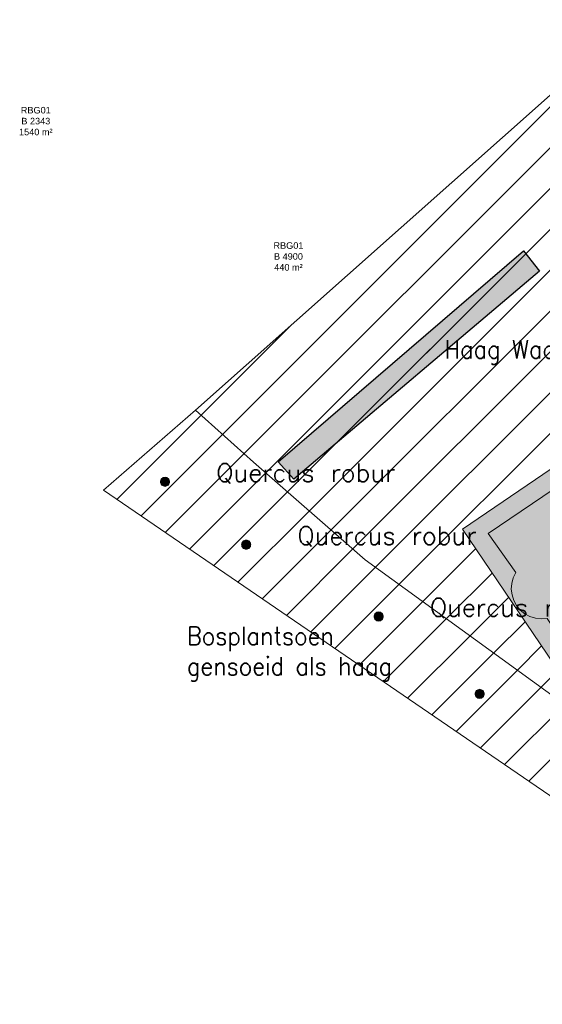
# Model space of a CAD drawing. Header units: metres. Extents: x 102852 to 107197, y 385458 to 392889.
# Tile 5 of 50: x 106642 to 106671, y 392522 to 392576. Entities that reach past the tile are written whole.
import ezdxf
from ezdxf.enums import TextEntityAlignment as Align

# ---------------------------------------------------------------- set-up
doc = ezdxf.new("R2010")
doc.units = ezdxf.units.M
for name, color, linetype, lineweight in [('0-BEPLANTING', 14, 'Continuous', 30), ('0-GRAS OM SPORTVELDEN', 2, 'Continuous', 30), ('0-HAAG', 82, 'Continuous', 30), ('0-VERHARDING', 5, 'Continuous', 30), ('_alg-maatvoering', 7, 'Continuous', 0), ('B-WE-GR-STRUIK-G', 90, 'Continuous', 13), ('B-WE-KG-GRENS-T18', 10, 'Continuous', 13), ('B-WE-VH-KANTVERHARDING-G', 60, 'Continuous', 13), ('Bomen', 84, 'Continuous', 0), ('Boomsoort', 10, 'Continuous', 0), ('N-WE-IE-TERREINAFSCHEIDING_KUNSTMATIG_HEKWERK-G', 6, 'Continuous', 0), ('X-XX-AL-VERWIJZING-S', 7, 'Continuous', 30)]:
    doc.layers.add(name, color=color, linetype=linetype, lineweight=lineweight)
doc.styles.add('arial', font='arial.ttf')
doc.styles.add('NLCS-ISO-T25', font='NLCS-ISO.ttf')
doc.styles.add('Style-STANDARD', font='STANDARD.shx')
doc.styles.add('Style-txt', font='txt.shx')
pattern_1 = [(45, (0, 0), (-1.122532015, 1.122532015), [])]

# ---------------------------------------------------------------- blocks, each defined once
blk = doc.blocks.new('kadata_3')
at = {"layer": 'B-WE-KG-GRENS-T18', "char_height": 0.36, "attachment_point": 5, "style": 'NLCS-ISO-T25'}
for s, insert in [('\\fArial|b0|i0|c00|p39;RBG01\\PB 2343\\P1540 m²', (106643.29, 392570.722)), ('\\fArial|b0|i0|c00|p39;RBG01\\PB 4900\\P440 m²', (106657.187, 392563.276))]:
    blk.add_mtext(s, dxfattribs=dict(at, insert=insert))
blk = doc.blocks.new('MPOLYGON_106')
at = {"layer": 'Bomen', "flags": 128}
for points in [[(106661.905, 392543.519), (106661.9, 392543.47), (106662.4, 392543.47)], [(106661.9, 392543.47), (106661.905, 392543.421), (106662.395, 392543.421)], [(106661.9, 392543.47), (106662.4, 392543.47), (106662.395, 392543.421)], [(106661.919, 392543.566), (106661.905, 392543.519), (106662.395, 392543.519)], [(106661.905, 392543.519), (106662.395, 392543.519), (106662.4, 392543.47)], [(106661.905, 392543.421), (106661.919, 392543.374), (106662.381, 392543.374)], [(106661.905, 392543.421), (106662.395, 392543.421), (106662.381, 392543.374)], [(106661.942, 392543.609), (106661.919, 392543.566), (106662.381, 392543.566)], [(106661.919, 392543.566), (106662.381, 392543.566), (106662.395, 392543.519)], [(106661.919, 392543.374), (106661.942, 392543.331), (106662.358, 392543.331)], [(106661.919, 392543.374), (106662.381, 392543.374), (106662.358, 392543.331)], [(106661.973, 392543.647), (106661.942, 392543.609), (106662.358, 392543.609)], [(106661.942, 392543.609), (106662.358, 392543.609), (106662.381, 392543.566)], [(106662.011, 392543.678), (106661.973, 392543.647), (106662.327, 392543.647)], [(106661.973, 392543.647), (106662.327, 392543.647), (106662.358, 392543.609)], [(106662.054, 392543.701), (106662.011, 392543.678), (106662.289, 392543.678)], [(106662.011, 392543.678), (106662.289, 392543.678), (106662.327, 392543.647)], [(106662.101, 392543.715), (106662.054, 392543.701), (106662.246, 392543.701)], [(106662.054, 392543.701), (106662.246, 392543.701), (106662.289, 392543.678)], [(106662.15, 392543.72), (106662.101, 392543.715), (106662.199, 392543.715)], [(106662.101, 392543.715), (106662.199, 392543.715), (106662.246, 392543.701)], [(106661.942, 392543.331), (106661.973, 392543.293), (106662.327, 392543.293)], [(106661.942, 392543.331), (106662.358, 392543.331), (106662.327, 392543.293)], [(106661.973, 392543.293), (106662.011, 392543.262), (106662.289, 392543.262)], [(106661.973, 392543.293), (106662.327, 392543.293), (106662.289, 392543.262)], [(106662.011, 392543.262), (106662.054, 392543.239), (106662.246, 392543.239)], [(106662.011, 392543.262), (106662.289, 392543.262), (106662.246, 392543.239)], [(106662.054, 392543.239), (106662.101, 392543.225), (106662.199, 392543.225)], [(106662.054, 392543.239), (106662.246, 392543.239), (106662.199, 392543.225)], [(106662.101, 392543.225), (106662.199, 392543.225), (106662.15, 392543.22)]]:
    blk.add_lwpolyline(points, close=True, dxfattribs=at)
at = {"layer": 'Bomen', "color": 74, "true_color": 0x55aa00, "flags": 128}
for points in [[(106661.9, 392543.47), (106661.905, 392543.519)], [(106661.905, 392543.421), (106661.9, 392543.47)], [(106661.905, 392543.519), (106661.919, 392543.566)], [(106661.919, 392543.374), (106661.905, 392543.421)], [(106661.919, 392543.566), (106661.942, 392543.609)], [(106661.942, 392543.331), (106661.919, 392543.374)], [(106661.942, 392543.609), (106661.973, 392543.647)], [(106661.973, 392543.647), (106662.011, 392543.678)], [(106662.011, 392543.678), (106662.054, 392543.701)], [(106662.054, 392543.701), (106662.101, 392543.715)], [(106662.101, 392543.715), (106662.15, 392543.72)], [(106662.15, 392543.72), (106662.199, 392543.715)], [(106662.199, 392543.715), (106662.246, 392543.701)], [(106662.246, 392543.701), (106662.289, 392543.678)], [(106662.289, 392543.678), (106662.327, 392543.647)], [(106662.327, 392543.647), (106662.358, 392543.609)], [(106662.358, 392543.609), (106662.381, 392543.566)], [(106662.381, 392543.374), (106662.358, 392543.331)], [(106662.381, 392543.566), (106662.395, 392543.519)], [(106662.395, 392543.421), (106662.381, 392543.374)], [(106662.395, 392543.519), (106662.4, 392543.47)], [(106662.4, 392543.47), (106662.395, 392543.421)], [(106661.973, 392543.293), (106661.942, 392543.331)], [(106662.011, 392543.262), (106661.973, 392543.293)], [(106662.054, 392543.239), (106662.011, 392543.262)], [(106662.101, 392543.225), (106662.054, 392543.239)], [(106662.15, 392543.22), (106662.101, 392543.225)], [(106662.199, 392543.225), (106662.15, 392543.22)], [(106662.246, 392543.239), (106662.199, 392543.225)], [(106662.289, 392543.262), (106662.246, 392543.239)], [(106662.327, 392543.293), (106662.289, 392543.262)], [(106662.358, 392543.331), (106662.327, 392543.293)]]:
    blk.add_lwpolyline(points, dxfattribs=at)
at = {"layer": 'Bomen'}
for points in [[(106661.905, 392543.519), (106661.9, 392543.47), (106662.4, 392543.47)], [(106661.919, 392543.566), (106661.905, 392543.519), (106662.395, 392543.519)], [(106661.905, 392543.519), (106662.395, 392543.519), (106662.4, 392543.47)], [(106661.942, 392543.609), (106661.919, 392543.566), (106662.381, 392543.566)], [(106661.919, 392543.566), (106662.381, 392543.566), (106662.395, 392543.519)], [(106661.973, 392543.647), (106661.942, 392543.609), (106662.358, 392543.609)], [(106661.942, 392543.609), (106662.358, 392543.609), (106662.381, 392543.566)], [(106662.011, 392543.678), (106661.973, 392543.647), (106662.327, 392543.647)], [(106661.973, 392543.647), (106662.327, 392543.647), (106662.358, 392543.609)], [(106662.054, 392543.701), (106662.011, 392543.678), (106662.289, 392543.678)], [(106662.011, 392543.678), (106662.289, 392543.678), (106662.327, 392543.647)], [(106662.101, 392543.715), (106662.054, 392543.701), (106662.246, 392543.701)], [(106662.054, 392543.701), (106662.246, 392543.701), (106662.289, 392543.678)], [(106662.15, 392543.72), (106662.101, 392543.715), (106662.199, 392543.715)], [(106662.101, 392543.715), (106662.199, 392543.715), (106662.246, 392543.701)]]:
    blk.add_solid(points, dxfattribs=at)
at = {"layer": 'Bomen', "extrusion": (0, 0, -1)}
for points in [[(-106661.9, 392543.47), (-106661.905, 392543.421), (-106662.395, 392543.421)], [(-106661.9, 392543.47), (-106662.4, 392543.47), (-106662.395, 392543.421)], [(-106661.905, 392543.421), (-106661.919, 392543.374), (-106662.381, 392543.374)], [(-106661.905, 392543.421), (-106662.395, 392543.421), (-106662.381, 392543.374)], [(-106661.919, 392543.374), (-106661.942, 392543.331), (-106662.358, 392543.331)], [(-106661.919, 392543.374), (-106662.381, 392543.374), (-106662.358, 392543.331)], [(-106661.942, 392543.331), (-106661.973, 392543.293), (-106662.327, 392543.293)], [(-106661.942, 392543.331), (-106662.358, 392543.331), (-106662.327, 392543.293)], [(-106661.973, 392543.293), (-106662.011, 392543.262), (-106662.289, 392543.262)], [(-106661.973, 392543.293), (-106662.327, 392543.293), (-106662.289, 392543.262)], [(-106662.011, 392543.262), (-106662.054, 392543.239), (-106662.246, 392543.239)], [(-106662.011, 392543.262), (-106662.289, 392543.262), (-106662.246, 392543.239)], [(-106662.054, 392543.239), (-106662.101, 392543.225), (-106662.199, 392543.225)], [(-106662.054, 392543.239), (-106662.246, 392543.239), (-106662.199, 392543.225)], [(-106662.101, 392543.225), (-106662.199, 392543.225), (-106662.15, 392543.22)]]:
    blk.add_solid(points, dxfattribs=at)
blk = doc.blocks.new('MPOLYGON_114')
at = {"layer": 'Bomen', "flags": 128}
for points in [[(106667.457, 392539.261), (106667.452, 392539.212), (106667.952, 392539.212)], [(106667.452, 392539.212), (106667.457, 392539.163), (106667.948, 392539.163)], [(106667.452, 392539.212), (106667.952, 392539.212), (106667.948, 392539.163)], [(106667.471, 392539.308), (106667.457, 392539.261), (106667.948, 392539.261)], [(106667.457, 392539.261), (106667.948, 392539.261), (106667.952, 392539.212)], [(106667.457, 392539.163), (106667.471, 392539.117), (106667.933, 392539.117)], [(106667.457, 392539.163), (106667.948, 392539.163), (106667.933, 392539.117)], [(106667.495, 392539.351), (106667.471, 392539.308), (106667.933, 392539.308)], [(106667.471, 392539.308), (106667.933, 392539.308), (106667.948, 392539.261)], [(106667.471, 392539.117), (106667.495, 392539.073), (106667.91, 392539.073)], [(106667.471, 392539.117), (106667.933, 392539.117), (106667.91, 392539.073)], [(106667.526, 392539.389), (106667.495, 392539.351), (106667.91, 392539.351)], [(106667.495, 392539.351), (106667.91, 392539.351), (106667.933, 392539.308)], [(106667.495, 392539.073), (106667.526, 392539.035), (106667.879, 392539.035)], [(106667.495, 392539.073), (106667.91, 392539.073), (106667.879, 392539.035)], [(106667.564, 392539.42), (106667.526, 392539.389), (106667.879, 392539.389)], [(106667.526, 392539.389), (106667.879, 392539.389), (106667.91, 392539.351)], [(106667.607, 392539.443), (106667.564, 392539.42), (106667.841, 392539.42)], [(106667.564, 392539.42), (106667.841, 392539.42), (106667.879, 392539.389)], [(106667.654, 392539.457), (106667.607, 392539.443), (106667.798, 392539.443)], [(106667.607, 392539.443), (106667.798, 392539.443), (106667.841, 392539.42)], [(106667.702, 392539.462), (106667.654, 392539.457), (106667.751, 392539.457)], [(106667.654, 392539.457), (106667.751, 392539.457), (106667.798, 392539.443)], [(106667.526, 392539.035), (106667.564, 392539.004), (106667.841, 392539.004)], [(106667.526, 392539.035), (106667.879, 392539.035), (106667.841, 392539.004)], [(106667.564, 392539.004), (106667.607, 392538.981), (106667.798, 392538.981)], [(106667.564, 392539.004), (106667.841, 392539.004), (106667.798, 392538.981)], [(106667.607, 392538.981), (106667.654, 392538.967), (106667.751, 392538.967)], [(106667.607, 392538.981), (106667.798, 392538.981), (106667.751, 392538.967)], [(106667.654, 392538.967), (106667.751, 392538.967), (106667.702, 392538.962)]]:
    blk.add_lwpolyline(points, close=True, dxfattribs=at)
at = {"layer": 'Bomen', "color": 74, "true_color": 0x55aa00, "flags": 128}
for points in [[(106667.452, 392539.212), (106667.457, 392539.261)], [(106667.457, 392539.163), (106667.452, 392539.212)], [(106667.457, 392539.261), (106667.471, 392539.308)], [(106667.471, 392539.117), (106667.457, 392539.163)], [(106667.471, 392539.308), (106667.495, 392539.351)], [(106667.495, 392539.073), (106667.471, 392539.117)], [(106667.495, 392539.351), (106667.526, 392539.389)], [(106667.526, 392539.035), (106667.495, 392539.073)], [(106667.526, 392539.389), (106667.564, 392539.42)], [(106667.564, 392539.42), (106667.607, 392539.443)], [(106667.607, 392539.443), (106667.654, 392539.457)], [(106667.654, 392539.457), (106667.702, 392539.462)], [(106667.702, 392539.462), (106667.751, 392539.457)], [(106667.751, 392539.457), (106667.798, 392539.443)], [(106667.798, 392539.443), (106667.841, 392539.42)], [(106667.841, 392539.42), (106667.879, 392539.389)], [(106667.879, 392539.389), (106667.91, 392539.351)], [(106667.91, 392539.073), (106667.879, 392539.035)], [(106667.91, 392539.351), (106667.933, 392539.308)], [(106667.933, 392539.117), (106667.91, 392539.073)], [(106667.933, 392539.308), (106667.948, 392539.261)], [(106667.948, 392539.163), (106667.933, 392539.117)], [(106667.948, 392539.261), (106667.952, 392539.212)], [(106667.952, 392539.212), (106667.948, 392539.163)], [(106667.564, 392539.004), (106667.526, 392539.035)], [(106667.607, 392538.981), (106667.564, 392539.004)], [(106667.654, 392538.967), (106667.607, 392538.981)], [(106667.702, 392538.962), (106667.654, 392538.967)], [(106667.751, 392538.967), (106667.702, 392538.962)], [(106667.798, 392538.981), (106667.751, 392538.967)], [(106667.841, 392539.004), (106667.798, 392538.981)], [(106667.879, 392539.035), (106667.841, 392539.004)]]:
    blk.add_lwpolyline(points, dxfattribs=at)
at = {"layer": 'Bomen'}
for points in [[(106667.457, 392539.261), (106667.452, 392539.212), (106667.952, 392539.212)], [(106667.471, 392539.308), (106667.457, 392539.261), (106667.948, 392539.261)], [(106667.457, 392539.261), (106667.948, 392539.261), (106667.952, 392539.212)], [(106667.495, 392539.351), (106667.471, 392539.308), (106667.933, 392539.308)], [(106667.471, 392539.308), (106667.933, 392539.308), (106667.948, 392539.261)], [(106667.526, 392539.389), (106667.495, 392539.351), (106667.91, 392539.351)], [(106667.495, 392539.351), (106667.91, 392539.351), (106667.933, 392539.308)], [(106667.564, 392539.42), (106667.526, 392539.389), (106667.879, 392539.389)], [(106667.526, 392539.389), (106667.879, 392539.389), (106667.91, 392539.351)], [(106667.607, 392539.443), (106667.564, 392539.42), (106667.841, 392539.42)], [(106667.564, 392539.42), (106667.841, 392539.42), (106667.879, 392539.389)], [(106667.654, 392539.457), (106667.607, 392539.443), (106667.798, 392539.443)], [(106667.607, 392539.443), (106667.798, 392539.443), (106667.841, 392539.42)], [(106667.702, 392539.462), (106667.654, 392539.457), (106667.751, 392539.457)], [(106667.654, 392539.457), (106667.751, 392539.457), (106667.798, 392539.443)]]:
    blk.add_solid(points, dxfattribs=at)
at = {"layer": 'Bomen', "extrusion": (0, 0, -1)}
for points in [[(-106667.452, 392539.212), (-106667.457, 392539.163), (-106667.948, 392539.163)], [(-106667.452, 392539.212), (-106667.952, 392539.212), (-106667.948, 392539.163)], [(-106667.457, 392539.163), (-106667.471, 392539.117), (-106667.933, 392539.117)], [(-106667.457, 392539.163), (-106667.948, 392539.163), (-106667.933, 392539.117)], [(-106667.471, 392539.117), (-106667.495, 392539.073), (-106667.91, 392539.073)], [(-106667.471, 392539.117), (-106667.933, 392539.117), (-106667.91, 392539.073)], [(-106667.495, 392539.073), (-106667.526, 392539.035), (-106667.879, 392539.035)], [(-106667.495, 392539.073), (-106667.91, 392539.073), (-106667.879, 392539.035)], [(-106667.526, 392539.035), (-106667.564, 392539.004), (-106667.841, 392539.004)], [(-106667.526, 392539.035), (-106667.879, 392539.035), (-106667.841, 392539.004)], [(-106667.564, 392539.004), (-106667.607, 392538.981), (-106667.798, 392538.981)], [(-106667.564, 392539.004), (-106667.841, 392539.004), (-106667.798, 392538.981)], [(-106667.607, 392538.981), (-106667.654, 392538.967), (-106667.751, 392538.967)], [(-106667.607, 392538.981), (-106667.798, 392538.981), (-106667.751, 392538.967)], [(-106667.654, 392538.967), (-106667.751, 392538.967), (-106667.702, 392538.962)]]:
    blk.add_solid(points, dxfattribs=at)
blk = doc.blocks.new('MPOLYGON_119')
at = {"layer": 'Bomen', "flags": 128}
for points in [[(106650.169, 392550.976), (106650.155, 392550.929), (106650.645, 392550.929)], [(106650.192, 392551.019), (106650.169, 392550.976), (106650.631, 392550.976)], [(106650.169, 392550.976), (106650.631, 392550.976), (106650.645, 392550.929)], [(106650.223, 392551.057), (106650.192, 392551.019), (106650.608, 392551.019)], [(106650.192, 392551.019), (106650.608, 392551.019), (106650.631, 392550.976)], [(106650.261, 392551.088), (106650.223, 392551.057), (106650.577, 392551.057)], [(106650.223, 392551.057), (106650.577, 392551.057), (106650.608, 392551.019)], [(106650.304, 392551.111), (106650.261, 392551.088), (106650.539, 392551.088)], [(106650.261, 392551.088), (106650.539, 392551.088), (106650.577, 392551.057)], [(106650.351, 392551.125), (106650.304, 392551.111), (106650.496, 392551.111)], [(106650.304, 392551.111), (106650.496, 392551.111), (106650.539, 392551.088)], [(106650.4, 392551.13), (106650.351, 392551.125), (106650.449, 392551.125)], [(106650.351, 392551.125), (106650.449, 392551.125), (106650.496, 392551.111)], [(106650.155, 392550.929), (106650.15, 392550.88), (106650.65, 392550.88)], [(106650.15, 392550.88), (106650.155, 392550.831), (106650.645, 392550.831)], [(106650.15, 392550.88), (106650.65, 392550.88), (106650.645, 392550.831)], [(106650.155, 392550.929), (106650.645, 392550.929), (106650.65, 392550.88)], [(106650.155, 392550.831), (106650.169, 392550.784), (106650.631, 392550.784)], [(106650.155, 392550.831), (106650.645, 392550.831), (106650.631, 392550.784)], [(106650.169, 392550.784), (106650.192, 392550.741), (106650.608, 392550.741)], [(106650.169, 392550.784), (106650.631, 392550.784), (106650.608, 392550.741)], [(106650.192, 392550.741), (106650.223, 392550.703), (106650.577, 392550.703)], [(106650.192, 392550.741), (106650.608, 392550.741), (106650.577, 392550.703)], [(106650.223, 392550.703), (106650.261, 392550.672), (106650.539, 392550.672)], [(106650.223, 392550.703), (106650.577, 392550.703), (106650.539, 392550.672)], [(106650.261, 392550.672), (106650.304, 392550.649), (106650.496, 392550.649)], [(106650.261, 392550.672), (106650.539, 392550.672), (106650.496, 392550.649)], [(106650.304, 392550.649), (106650.351, 392550.635), (106650.449, 392550.635)], [(106650.304, 392550.649), (106650.496, 392550.649), (106650.449, 392550.635)], [(106650.351, 392550.635), (106650.449, 392550.635), (106650.4, 392550.63)]]:
    blk.add_lwpolyline(points, close=True, dxfattribs=at)
at = {"layer": 'Bomen', "color": 74, "true_color": 0x55aa00, "flags": 128}
for points in [[(106650.155, 392550.929), (106650.169, 392550.976)], [(106650.169, 392550.976), (106650.192, 392551.019)], [(106650.192, 392551.019), (106650.223, 392551.057)], [(106650.223, 392551.057), (106650.261, 392551.088)], [(106650.261, 392551.088), (106650.304, 392551.111)], [(106650.304, 392551.111), (106650.351, 392551.125)], [(106650.351, 392551.125), (106650.4, 392551.13)], [(106650.4, 392551.13), (106650.449, 392551.125)], [(106650.449, 392551.125), (106650.496, 392551.111)], [(106650.496, 392551.111), (106650.539, 392551.088)], [(106650.539, 392551.088), (106650.577, 392551.057)], [(106650.577, 392551.057), (106650.608, 392551.019)], [(106650.608, 392551.019), (106650.631, 392550.976)], [(106650.631, 392550.976), (106650.645, 392550.929)], [(106650.15, 392550.88), (106650.155, 392550.929)], [(106650.155, 392550.831), (106650.15, 392550.88)], [(106650.169, 392550.784), (106650.155, 392550.831)], [(106650.192, 392550.741), (106650.169, 392550.784)], [(106650.223, 392550.703), (106650.192, 392550.741)], [(106650.261, 392550.672), (106650.223, 392550.703)], [(106650.304, 392550.649), (106650.261, 392550.672)], [(106650.351, 392550.635), (106650.304, 392550.649)], [(106650.4, 392550.63), (106650.351, 392550.635)], [(106650.449, 392550.635), (106650.4, 392550.63)], [(106650.496, 392550.649), (106650.449, 392550.635)], [(106650.539, 392550.672), (106650.496, 392550.649)], [(106650.577, 392550.703), (106650.539, 392550.672)], [(106650.608, 392550.741), (106650.577, 392550.703)], [(106650.631, 392550.784), (106650.608, 392550.741)], [(106650.645, 392550.831), (106650.631, 392550.784)], [(106650.645, 392550.929), (106650.65, 392550.88)], [(106650.65, 392550.88), (106650.645, 392550.831)]]:
    blk.add_lwpolyline(points, dxfattribs=at)
at = {"layer": 'Bomen'}
for points in [[(106650.169, 392550.976), (106650.155, 392550.929), (106650.645, 392550.929)], [(106650.192, 392551.019), (106650.169, 392550.976), (106650.631, 392550.976)], [(106650.169, 392550.976), (106650.631, 392550.976), (106650.645, 392550.929)], [(106650.223, 392551.057), (106650.192, 392551.019), (106650.608, 392551.019)], [(106650.192, 392551.019), (106650.608, 392551.019), (106650.631, 392550.976)], [(106650.261, 392551.088), (106650.223, 392551.057), (106650.577, 392551.057)], [(106650.223, 392551.057), (106650.577, 392551.057), (106650.608, 392551.019)], [(106650.304, 392551.111), (106650.261, 392551.088), (106650.539, 392551.088)], [(106650.261, 392551.088), (106650.539, 392551.088), (106650.577, 392551.057)], [(106650.351, 392551.125), (106650.304, 392551.111), (106650.496, 392551.111)], [(106650.304, 392551.111), (106650.496, 392551.111), (106650.539, 392551.088)], [(106650.4, 392551.13), (106650.351, 392551.125), (106650.449, 392551.125)], [(106650.351, 392551.125), (106650.449, 392551.125), (106650.496, 392551.111)], [(106650.155, 392550.929), (106650.15, 392550.88), (106650.65, 392550.88)], [(106650.155, 392550.929), (106650.645, 392550.929), (106650.65, 392550.88)]]:
    blk.add_solid(points, dxfattribs=at)
at = {"layer": 'Bomen', "extrusion": (0, 0, -1)}
for points in [[(-106650.15, 392550.88), (-106650.155, 392550.831), (-106650.645, 392550.831)], [(-106650.15, 392550.88), (-106650.65, 392550.88), (-106650.645, 392550.831)], [(-106650.155, 392550.831), (-106650.169, 392550.784), (-106650.631, 392550.784)], [(-106650.155, 392550.831), (-106650.645, 392550.831), (-106650.631, 392550.784)], [(-106650.169, 392550.784), (-106650.192, 392550.741), (-106650.608, 392550.741)], [(-106650.169, 392550.784), (-106650.631, 392550.784), (-106650.608, 392550.741)], [(-106650.192, 392550.741), (-106650.223, 392550.703), (-106650.577, 392550.703)], [(-106650.192, 392550.741), (-106650.608, 392550.741), (-106650.577, 392550.703)], [(-106650.223, 392550.703), (-106650.261, 392550.672), (-106650.539, 392550.672)], [(-106650.223, 392550.703), (-106650.577, 392550.703), (-106650.539, 392550.672)], [(-106650.261, 392550.672), (-106650.304, 392550.649), (-106650.496, 392550.649)], [(-106650.261, 392550.672), (-106650.539, 392550.672), (-106650.496, 392550.649)], [(-106650.304, 392550.649), (-106650.351, 392550.635), (-106650.449, 392550.635)], [(-106650.304, 392550.649), (-106650.496, 392550.649), (-106650.449, 392550.635)], [(-106650.351, 392550.635), (-106650.449, 392550.635), (-106650.4, 392550.63)]]:
    blk.add_solid(points, dxfattribs=at)
blk = doc.blocks.new('MPOLYGON_120')
at = {"layer": 'Bomen', "flags": 128}
for points in [[(106654.618, 392547.464), (106654.613, 392547.415), (106655.113, 392547.415)], [(106654.613, 392547.415), (106654.618, 392547.366), (106655.108, 392547.366)], [(106654.613, 392547.415), (106655.113, 392547.415), (106655.108, 392547.366)], [(106654.632, 392547.51), (106654.618, 392547.464), (106655.108, 392547.464)], [(106654.618, 392547.464), (106655.108, 392547.464), (106655.113, 392547.415)], [(106654.618, 392547.366), (106654.632, 392547.319), (106655.094, 392547.319)], [(106654.618, 392547.366), (106655.108, 392547.366), (106655.094, 392547.319)], [(106654.655, 392547.554), (106654.632, 392547.51), (106655.094, 392547.51)], [(106654.632, 392547.51), (106655.094, 392547.51), (106655.108, 392547.464)], [(106654.632, 392547.319), (106654.655, 392547.276), (106655.071, 392547.276)], [(106654.632, 392547.319), (106655.094, 392547.319), (106655.071, 392547.276)], [(106654.686, 392547.592), (106654.655, 392547.554), (106655.071, 392547.554)], [(106654.655, 392547.554), (106655.071, 392547.554), (106655.094, 392547.51)], [(106654.655, 392547.276), (106654.686, 392547.238), (106655.04, 392547.238)], [(106654.655, 392547.276), (106655.071, 392547.276), (106655.04, 392547.238)], [(106654.724, 392547.623), (106654.686, 392547.592), (106655.04, 392547.592)], [(106654.686, 392547.592), (106655.04, 392547.592), (106655.071, 392547.554)], [(106654.686, 392547.238), (106654.724, 392547.207), (106655.002, 392547.207)], [(106654.686, 392547.238), (106655.04, 392547.238), (106655.002, 392547.207)], [(106654.767, 392547.646), (106654.724, 392547.623), (106655.002, 392547.623)], [(106654.724, 392547.623), (106655.002, 392547.623), (106655.04, 392547.592)], [(106654.724, 392547.207), (106654.767, 392547.184), (106654.959, 392547.184)], [(106654.724, 392547.207), (106655.002, 392547.207), (106654.959, 392547.184)], [(106654.814, 392547.66), (106654.767, 392547.646), (106654.959, 392547.646)], [(106654.767, 392547.646), (106654.959, 392547.646), (106655.002, 392547.623)], [(106654.767, 392547.184), (106654.814, 392547.17), (106654.912, 392547.17)], [(106654.767, 392547.184), (106654.959, 392547.184), (106654.912, 392547.17)], [(106654.863, 392547.665), (106654.814, 392547.66), (106654.912, 392547.66)], [(106654.814, 392547.66), (106654.912, 392547.66), (106654.959, 392547.646)], [(106654.814, 392547.17), (106654.912, 392547.17), (106654.863, 392547.165)]]:
    blk.add_lwpolyline(points, close=True, dxfattribs=at)
at = {"layer": 'Bomen', "color": 74, "true_color": 0x55aa00, "flags": 128}
for points in [[(106654.613, 392547.415), (106654.618, 392547.464)], [(106654.618, 392547.366), (106654.613, 392547.415)], [(106654.618, 392547.464), (106654.632, 392547.51)], [(106654.632, 392547.319), (106654.618, 392547.366)], [(106654.632, 392547.51), (106654.655, 392547.554)], [(106654.655, 392547.276), (106654.632, 392547.319)], [(106654.655, 392547.554), (106654.686, 392547.592)], [(106654.686, 392547.238), (106654.655, 392547.276)], [(106654.686, 392547.592), (106654.724, 392547.623)], [(106654.724, 392547.207), (106654.686, 392547.238)], [(106654.724, 392547.623), (106654.767, 392547.646)], [(106654.767, 392547.184), (106654.724, 392547.207)], [(106654.767, 392547.646), (106654.814, 392547.66)], [(106654.814, 392547.17), (106654.767, 392547.184)], [(106654.814, 392547.66), (106654.863, 392547.665)], [(106654.863, 392547.165), (106654.814, 392547.17)], [(106654.863, 392547.665), (106654.912, 392547.66)], [(106654.912, 392547.17), (106654.863, 392547.165)], [(106654.912, 392547.66), (106654.959, 392547.646)], [(106654.959, 392547.184), (106654.912, 392547.17)], [(106654.959, 392547.646), (106655.002, 392547.623)], [(106655.002, 392547.207), (106654.959, 392547.184)], [(106655.002, 392547.623), (106655.04, 392547.592)], [(106655.04, 392547.238), (106655.002, 392547.207)], [(106655.04, 392547.592), (106655.071, 392547.554)], [(106655.071, 392547.276), (106655.04, 392547.238)], [(106655.071, 392547.554), (106655.094, 392547.51)], [(106655.094, 392547.319), (106655.071, 392547.276)], [(106655.094, 392547.51), (106655.108, 392547.464)], [(106655.108, 392547.366), (106655.094, 392547.319)], [(106655.108, 392547.464), (106655.113, 392547.415)], [(106655.113, 392547.415), (106655.108, 392547.366)]]:
    blk.add_lwpolyline(points, dxfattribs=at)
at = {"layer": 'Bomen'}
for points in [[(106654.618, 392547.464), (106654.613, 392547.415), (106655.113, 392547.415)], [(106654.632, 392547.51), (106654.618, 392547.464), (106655.108, 392547.464)], [(106654.618, 392547.464), (106655.108, 392547.464), (106655.113, 392547.415)], [(106654.655, 392547.554), (106654.632, 392547.51), (106655.094, 392547.51)], [(106654.632, 392547.51), (106655.094, 392547.51), (106655.108, 392547.464)], [(106654.686, 392547.592), (106654.655, 392547.554), (106655.071, 392547.554)], [(106654.655, 392547.554), (106655.071, 392547.554), (106655.094, 392547.51)], [(106654.724, 392547.623), (106654.686, 392547.592), (106655.04, 392547.592)], [(106654.686, 392547.592), (106655.04, 392547.592), (106655.071, 392547.554)], [(106654.767, 392547.646), (106654.724, 392547.623), (106655.002, 392547.623)], [(106654.724, 392547.623), (106655.002, 392547.623), (106655.04, 392547.592)], [(106654.814, 392547.66), (106654.767, 392547.646), (106654.959, 392547.646)], [(106654.767, 392547.646), (106654.959, 392547.646), (106655.002, 392547.623)], [(106654.863, 392547.665), (106654.814, 392547.66), (106654.912, 392547.66)], [(106654.814, 392547.66), (106654.912, 392547.66), (106654.959, 392547.646)]]:
    blk.add_solid(points, dxfattribs=at)
at = {"layer": 'Bomen', "extrusion": (0, 0, -1)}
for points in [[(-106654.613, 392547.415), (-106654.618, 392547.366), (-106655.108, 392547.366)], [(-106654.613, 392547.415), (-106655.113, 392547.415), (-106655.108, 392547.366)], [(-106654.618, 392547.366), (-106654.632, 392547.319), (-106655.094, 392547.319)], [(-106654.618, 392547.366), (-106655.108, 392547.366), (-106655.094, 392547.319)], [(-106654.632, 392547.319), (-106654.655, 392547.276), (-106655.071, 392547.276)], [(-106654.632, 392547.319), (-106655.094, 392547.319), (-106655.071, 392547.276)], [(-106654.655, 392547.276), (-106654.686, 392547.238), (-106655.04, 392547.238)], [(-106654.655, 392547.276), (-106655.071, 392547.276), (-106655.04, 392547.238)], [(-106654.686, 392547.238), (-106654.724, 392547.207), (-106655.002, 392547.207)], [(-106654.686, 392547.238), (-106655.04, 392547.238), (-106655.002, 392547.207)], [(-106654.724, 392547.207), (-106654.767, 392547.184), (-106654.959, 392547.184)], [(-106654.724, 392547.207), (-106655.002, 392547.207), (-106654.959, 392547.184)], [(-106654.767, 392547.184), (-106654.814, 392547.17), (-106654.912, 392547.17)], [(-106654.767, 392547.184), (-106654.959, 392547.184), (-106654.912, 392547.17)], [(-106654.814, 392547.17), (-106654.912, 392547.17), (-106654.863, 392547.165)]]:
    blk.add_solid(points, dxfattribs=at)

msp = doc.modelspace()

# ---------------------------------------------------------------- hatches: boundary and pattern name
at = {"layer": '0-BEPLANTING'}
h = msp.add_hatch(dxfattribs=at)
h.set_pattern_fill('ANSI31', color=256, scale=0.1, pattern_type=2)
h.set_pattern_definition(pattern_1)
h.paths.add_polyline_path([(106719.632, 392514.245), (106718.938, 392514.99), (106718.18, 392514.849), (106716.754, 392513.849), (106712.076, 392510.359), (106711.573, 392510.138), (106701.692, 392517.539), (106697.188, 392521.135), (106696.202, 392522.772), (106696.322, 392524.316), (106699.222, 392528.246), (106697.274, 392530.659), (106688.818, 392535.824), (106687.392, 392536.807), (106686.619, 392536.643), (106682.769, 392533.036), (106682.004, 392532.194), (106672.084, 392538.844), (106661.415, 392546.593), (106655.274, 392551.965), (106652.074, 392554.824), (106647.013, 392550.413), (106685.562, 392524.056), (106688.159, 392527.504), (106683.357, 392530.682), (106687.022, 392535.963), (106697.701, 392528.149), (106694.207, 392522.955), (106689.049, 392526.841), (106686.473, 392523.428), (106700.229, 392513.897), (106747.898, 392480.331), (106760.114, 392490.415), (106786.714, 392512.905), (106804.416, 392527.816), (106813.241, 392535.316), (106825.592, 392546.351), (106830.494, 392550.058), (106835.258, 392553.282), (106839.787, 392548.316), (106848.675, 392538.78), (106895.742, 392580.054), (106885.181, 392593.181), (106903.743, 392606.249), (106901.657, 392607.873), (106900.484, 392607.118), (106898.98, 392605.866), (106894.83, 392602.682), (106888.788, 392598.009), (106881.265, 392592.439), (106880.486, 392591.728), (106880.712, 392590.881), (106881.691, 392589.56), (106885.403, 392585.411), (106887.554, 392583.279), (106888.784, 392581.191), (106889.052, 392579.769), (106888.227, 392578.981), (106881.301, 392573.86), (106875.765, 392568.788), (106869.627, 392563.132), (106865.958, 392560.052), (106860.44, 392555.101), (106850.554, 392546.099), (106848.767, 392545.241), (106847.521, 392545.737), (106843.495, 392551.702), (106839.644, 392556.665), (106837.241, 392559.165), (106836.321, 392558.62), (106834.933, 392557.55), (106829.126, 392553.423), (106819.728, 392546.555), (106810.591, 392540.216), (106809.411, 392539.399), (106807.28, 392537.802), (106805.589, 392535.946), (106803.836, 392533.195), (106797.846, 392528.632), (106788.908, 392521.609), (106779.307, 392514.119), (106772.597, 392509.291), (106765.29, 392503.863), (106757.373, 392497.804), (106744.929, 392488.447), (106743.664, 392487.535), (106742.024, 392487.917), (106739.864, 392489.057), (106738.175, 392490.178), (106736.203, 392491.857), (106726.157, 392505.387)])
h.paths.add_polyline_path([(106699.614, 392543.22), (106698.705, 392541.649), (106697.647, 392537.64), (106698.702, 392535.525), (106704.303, 392527.935), (106712.882, 392516.441), (106713.785, 392515.756), (106715.067, 392516.126), (106716.858, 392517.388), (106717.101, 392517.731), (106716.948, 392518.396), (106712.316, 392525.322), (106709.402, 392530.571), (106708.791, 392530.144)])
at = {"layer": '0-BEPLANTING', "true_color": 0x727430}
h = msp.add_hatch(dxfattribs=at)
h.set_pattern_fill('ANSI31', color=67, scale=0.1, pattern_type=2)
h.set_pattern_definition(pattern_1)
h.paths.add_polyline_path([(106671.003, 392562.471), (106657.485, 392551.026), (106656.613, 392551.978), (106670.113, 392563.588)])
at = {"layer": '0-GRAS OM SPORTVELDEN', "ltscale": 0.2}
h = msp.add_hatch(dxfattribs=at)
h.set_pattern_fill('ANSI31', color=256, scale=0.1, pattern_type=2)
h.set_pattern_definition([(45, (0.0001, -2e-20), (-1.122532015, 1.122532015), [])])
h.paths.add_polyline_path([(106699.614, 392543.22), (106701.786, 392544.736), (106698.685, 392548.144), (106698.068, 392548.888), (106697.594, 392549.567), (106696.581, 392551.042), (106692.036, 392557.715), (106684.596, 392552.902), (106684.376, 392552.032), (106686.375, 392549.084), (106672.574, 392539.687), (106666.753, 392548.265), (106680.539, 392557.637), (106682.538, 392554.692), (106683.476, 392554.528), (106690.958, 392559.343), (106674.178, 392584.164), (106703.298, 392607.168), (106704.266, 392607.95), (106705.304, 392608.521), (106736.985, 392627.973), (106743.105, 392619.568), (106745.323, 392621.209), (106744.699, 392621.923), (106745.498, 392622.471), (106746.058, 392621.742), (106748.221, 392623.288), (106748.137, 392623.451), (106737.284, 392636.269), (106736.454, 392635.569), (106718.467, 392622.837), (106718.55, 392622.621), (106718.557, 392621.543), (106718.026, 392620.607), (106715.56, 392618.864), (106707.807, 392614.021), (106700.324, 392608.965), (106692.776, 392603.3), (106684.025, 392596.591), (106676.653, 392590.701), (106672.913, 392588.234), (106670.987, 392587.691), (106670.188, 392587.868), (106667.968, 392590.155), (106667.449, 392589.503), (106669.971, 392587.493), (106668.447, 392585.374), (106665.824, 392587.465), (106665.2, 392586.682), (106667.215, 392585.28), (106669.82, 392582.755), (106671.342, 392581.09), (106672.673, 392579.289), (106673.83, 392577.418), (106675.119, 392575.367), (106679.118, 392570.634), (106682.137, 392566.65), (106682.7, 392565.327), (106682.662, 392564.337), (106681.467, 392562.832), (106679.193, 392561.809), (106677.797, 392562.217), (106676.526, 392563.934), (106671.746, 392572.29), (106652.074, 392554.824), (106655.274, 392551.965), (106661.415, 392546.593), (106672.084, 392538.844), (106682.004, 392532.194), (106682.769, 392533.036), (106686.619, 392536.643), (106687.392, 392536.807), (106688.818, 392535.824), (106697.274, 392530.659), (106697.647, 392537.64), (106698.705, 392541.649)])
at = {"layer": '0-VERHARDING', "true_color": 0x939598, "extrusion": (0, 0, -1)}
msp.add_hatch(color=252, dxfattribs=at).paths.add_polyline_path([(-106672.574, 392539.687), (-106686.375, 392549.084), (-106684.376, 392552.032), (-106684.596, 392552.902), (-106692.036, 392557.715), (-106690.958, 392559.343), (-106683.476, 392554.528), (-106682.538, 392554.692), (-106680.539, 392557.637), (-106666.753, 392548.265)])

# ---------------------------------------------------------------- linework, layer by layer
at = {"layer": '0-HAAG', "flags": 128}
msp.add_lwpolyline([(106657.489, 392551.026), (106656.613, 392551.978), (106670.113, 392563.588), (106671.003, 392562.471)], close=True, dxfattribs=at)
at = {"layer": '0-HAAG'}
msp.add_solid([(106657.489, 392551.026), (106656.613, 392551.978), (106671.003, 392562.471), (106670.113, 392563.588)], dxfattribs=at)
at = {"layer": 'B-WE-GR-STRUIK-G', "flags": 128}
msp.add_lwpolyline([(106652.074, 392554.824), (106655.274, 392551.965), (106661.415, 392546.593), (106672.084, 392538.844), (106682.004, 392532.194), (106682.769, 392533.036), (106686.619, 392536.643), (106687.392, 392536.807), (106688.818, 392535.824), (106697.274, 392530.659), (106699.222, 392528.246), (106696.322, 392524.316), (106696.202, 392522.772), (106697.188, 392521.135), (106701.692, 392517.539), (106711.573, 392510.138), (106712.076, 392510.359), (106716.754, 392513.849), (106718.18, 392514.849), (106718.938, 392514.99), (106719.632, 392514.245), (106726.157, 392505.387), (106736.203, 392491.857)], dxfattribs=at)
at = {"layer": 'B-WE-GR-STRUIK-G'}
msp.add_3dface([(106670.113, 392563.588), (106671.003, 392562.471), (106657.485, 392551.026), (106656.613, 392551.978)], dxfattribs=at)
at = {"layer": 'B-WE-VH-KANTVERHARDING-G', "flags": 128}
msp.add_lwpolyline([(106674.192, 392584.166), (106690.958, 392559.343), (106683.476, 392554.528), (106682.538, 392554.692), (106680.539, 392557.637), (106666.753, 392548.265), (106672.574, 392539.687), (106686.375, 392549.084), (106684.376, 392552.032), (106684.596, 392552.902), (106692.036, 392557.715), (106696.581, 392551.042), (106697.594, 392549.567), (106698.068, 392548.888), (106698.685, 392548.144), (106701.786, 392544.736)], dxfattribs=at)
at = {"layer": 'N-WE-IE-TERREINAFSCHEIDING_KUNSTMATIG_HEKWERK-G', "flags": 128}
for points in [[(106727.501, 392642.599), (106713.127, 392630.212), (106696.091, 392615.439), (106673.858, 392596.383), (106667.224, 392590.79), (106667.968, 392590.155), (106665.2, 392586.682), (106667.215, 392585.28), (106669.82, 392582.755), (106671.342, 392581.09), (106672.673, 392579.289), (106673.83, 392577.418), (106675.119, 392575.367), (106671.746, 392572.29), (106652.074, 392554.824), (106647.013, 392550.413), (106685.562, 392524.056)], [(106674.818, 392552.521), (106668.169, 392548.043), (106669.69, 392545.889), (106669.551, 392545.601), (106669.468, 392545.292), (106669.446, 392544.972), (106669.485, 392544.655), (106669.583, 392544.35), (106669.737, 392544.07), (106669.942, 392543.824), (106670.189, 392543.621), (106670.471, 392543.469), (106670.776, 392543.372), (106671.094, 392543.336), (106671.413, 392543.36), (106672.861, 392541.178), (106679.504, 392545.634)]]:
    msp.add_lwpolyline(points, dxfattribs=at)

# ---------------------------------------------------------------- block references
at = {"layer": 'Bomen', "rotation": 360}
for name in ['MPOLYGON_119', 'MPOLYGON_120', 'MPOLYGON_106', 'MPOLYGON_114']:
    msp.add_blockref(name, (0, 0, 0.134), dxfattribs=at)
at = {"layer": 'X-XX-AL-VERWIJZING-S', "rotation": 360}
msp.add_blockref('kadata_3', (0, 0), dxfattribs=at)

# ---------------------------------------------------------------- texts
at = {"layer": '_alg-maatvoering', "style": 'Style-STANDARD'}
msp.add_text('Haag Waarom?', height=1, dxfattribs=at).set_placement((106665.772, 392558.671), align=Align.TOP_LEFT)
at = {"layer": '_alg-maatvoering', "insert": (106651.602, 392542.903), "char_height": 1, "attachment_point": 1, "style": 'arial'}
msp.add_mtext('\\FSTANDARD;Bosplantsoen \\Pgensoeid als haag', dxfattribs=at)
at = {"layer": 'Boomsoort', "color": 7, "style": 'Style-txt'}
for p in [(106663.067, 392550.88, 0.134), (106667.53, 392547.415, 0.134), (106674.817, 392543.47, 0.134)]:
    msp.add_text('Quercus robur', height=1, dxfattribs=at).set_placement(p, align=Align.RIGHT)

doc.saveas('drawing.dxf')
